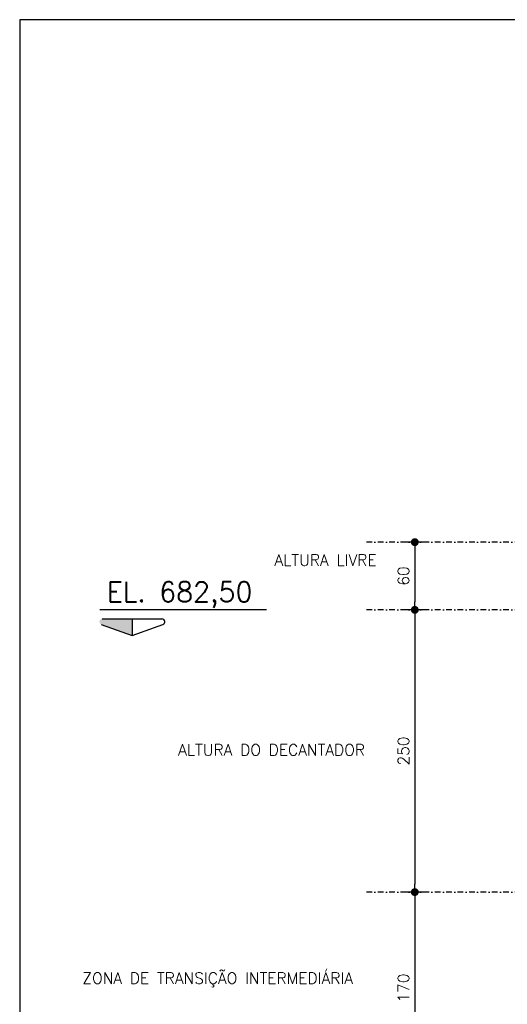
# Model space of a CAD drawing. Extents: x -5331 to -1301, y -1061 to 1809.
# Tile 8 of 25: x -5331 to -4899, y 937 to 1809. Entities that reach past the tile are written whole.
import ezdxf

# ---------------------------------------------------------------- set-up
doc = ezdxf.new("R2010")
doc.units = 0
doc.header["$LTSCALE"] = 10
doc.header["$MEASUREMENT"] = 0
doc.linetypes.add('CENTERX2', pattern=[101.6, 63.5, -12.7, 12.7, -12.7])
doc.linetypes.add('DASHDOT', pattern=[1, 0.5, -0.25, 0, -0.25])
doc.layers.get('0').update_dxf_attribs({"linetype": 'CONTINUOUS'})
doc.layers.get('DEFPOINTS').update_dxf_attribs({"linetype": 'CONTINUOUS'})
for name, color, linetype in [('EIXO', 7, 'DASHDOT'), ('Quadro', 2, 'CONTINUOUS'), ('RELAÇÀO', 2, 'CONTINUOUS')]:
    doc.layers.add(name, color=color, linetype=linetype)
doc.styles.add('ROMANS', font='romans.shx')
doc.dimstyles.new('DIM1', dxfattribs={"dimtxt": 10, "dimasz": 7, "dimexe": 10, "dimexo": 20, "dimgap": 5, "dimtad": 1, "dimdec": 0, "dimzin": 0, "dimdsep": 46, "dimtxsty": 'ROMANS', "dimblk1": 'DOT', "dimblk2": 'DOT', "dimsah": 1, "dimcen": 0, "dimclrd": 9, "dimclre": 9, "dimclrt": 3, "dimadec": 0, "dimazin": 0, "dimtfac": 1e-07, "dimtdec": 0, "dimtix": 1, "dimtmove": 2, "dimatfit": 3, "dimldrblk": 'DOT', "dimfxl": 0, "dimtolj": 1, "dimtzin": 0, "dimlwd": -1, "dimlwe": -1, "dimarcsym": 0})

# ---------------------------------------------------------------- blocks, each defined once
blk = doc.blocks.new('DOT')
at = {"color": 0, "linetype": 'ByBlock'}
blk.add_line((-0.5, 0), (-1, 0), dxfattribs=at)
at = {"color": 0, "linetype": 'ByBlock', "const_width": 0.5}
blk.add_lwpolyline([(-0.25, 0, 1), (0.25, 0, 1)], format="xyb", close=True, dxfattribs=at)
blk = doc.blocks.new('*D63')
at = {"color": 9}
for p, q in [((-4981.24, 1279.6), (-4981.24, 1043.6)), ((-4970.83, 1036.6), (-4991.24, 1036.6))]:
    blk.add_line(p, q, dxfattribs=at)
at = {"layer": 'DEFPOINTS', "color": 0}
for p in [(-4950.83, 1286.6), (-4981.24, 1036.6), (-4950.83, 1036.6)]:
    blk.add_point(p, dxfattribs=at)
at = {"color": 9, "xscale": 7, "yscale": 7, "zscale": 7}
for p, rotation in [((-4981.24, 1286.6), 90), ((-4981.24, 1036.6), 270)]:
    blk.add_blockref('DOT', p, dxfattribs=dict(at, rotation=rotation))
at = {"color": 3, "insert": (-4991.24, 1161.6), "char_height": 10, "attachment_point": 5, "rotation": 90, "style": 'ROMANS'}
blk.add_mtext('\\A1;250', dxfattribs=at)
blk = doc.blocks.new('_DOT')
at = {"color": 0, "linetype": 'ByBlock'}
blk.add_line((-0.5, 0), (-1, 0), dxfattribs=at)
at = {"color": 0, "linetype": 'ByBlock', "const_width": 0.5}
blk.add_lwpolyline([(-0.25, 0, 1), (0.25, 0, 1)], format="xyb", close=True, dxfattribs=at)
blk = doc.blocks.new('*D74')
at = {"color": 9}
for p, q in [((-4970.83, 1036.6), (-4991.24, 1036.6)), ((-4981.24, 1029.6), (-4981.24, 873.6)), ((-4970.83, 866.6), (-4991.24, 866.6))]:
    blk.add_line(p, q, dxfattribs=at)
at = {"layer": 'DEFPOINTS', "color": 0}
for p in [(-4950.83, 1036.6), (-4981.24, 866.6), (-4950.83, 866.6)]:
    blk.add_point(p, dxfattribs=at)
at = {"color": 9, "xscale": 7, "yscale": 7, "zscale": 7}
for p, rotation in [((-4981.24, 1036.6), 90), ((-4981.24, 866.6), 270)]:
    blk.add_blockref('DOT', p, dxfattribs=dict(at, rotation=rotation))
at = {"color": 3, "insert": (-4991.24, 951.6), "char_height": 10, "attachment_point": 5, "rotation": 90, "style": 'ROMANS'}
blk.add_mtext('\\A1;170', dxfattribs=at)
blk = doc.blocks.new('*D92')
at = {"color": 9}
for p, q in [((-4970.83, 1346.6), (-4991.24, 1346.6)), ((-4981.24, 1339.6), (-4981.24, 1293.6)), ((-4970.83, 1286.6), (-4991.24, 1286.6))]:
    blk.add_line(p, q, dxfattribs=at)
at = {"layer": 'DEFPOINTS', "color": 0}
for p in [(-4950.83, 1346.6), (-4981.24, 1286.6), (-4950.83, 1286.6)]:
    blk.add_point(p, dxfattribs=at)
at = {"color": 9, "xscale": 7, "yscale": 7, "zscale": 7}
for p, rotation in [((-4981.24, 1346.6), 90), ((-4981.24, 1286.6), 270)]:
    blk.add_blockref('DOT', p, dxfattribs=dict(at, rotation=rotation))
at = {"color": 3, "insert": (-4991.24, 1316.6), "char_height": 10, "attachment_point": 5, "rotation": 90, "style": 'ROMANS'}
blk.add_mtext('\\A1;60', dxfattribs=at)

msp = doc.modelspace()

# ---------------------------------------------------------------- hatches: boundary and pattern name
at = {"layer": 'RELAÇÀO', "ltscale": 0.2}
msp.add_hatch(color=2, dxfattribs=at).paths.add_polyline_path([(-5231.49, 1278.58), (-5231.51, 1263.96), (-5258.74, 1273.75, -0.841128), (-5257.9, 1278.6)])

# ---------------------------------------------------------------- linework, layer by layer
at = {"color": 9, "linetype": 'DASHDOT'}
for p, q in [((-4847.41, 1346.6), (-5024.4, 1346.6)), ((-4847.41, 1286.6), (-5024.4, 1286.6)), ((-4847.41, 1036.6), (-5024.4, 1036.6))]:
    msp.add_line(p, q, dxfattribs=at)
at = {"layer": 'EIXO', "color": 5, "linetype": 'CENTERX2', "ltscale": 1.5}
msp.add_line((-5112.42, 1286.6), (-5260.19, 1286.6), dxfattribs=at)
at = {"layer": 'Quadro'}
msp.add_lwpolyline([(-5330.98, -1060.61), (-1300.98, -1060.61), (-1300.98, 1809.39), (-5330.98, 1809.39)], close=True, dxfattribs=at)
at = {"layer": 'RELAÇÀO', "color": 2}
for p, q in [((-5258.74, 1273.75), (-5231.51, 1263.96)), ((-5257.9, 1278.6), (-5205.09, 1278.56)), ((-5231.49, 1278.58), (-5231.51, 1263.96)), ((-5231.51, 1263.96), (-5204.25, 1273.71))]:
    msp.add_line(p, q, dxfattribs=at)
msp.add_arc((-5205.1, 1276.06), 2.5, 289.77391, 90.04646, dxfattribs=at)

# ---------------------------------------------------------------- texts
at = {"color": 3, "style": 'ROMANS'}
for s, p in [('ALTURA LIVRE', (-5105.47, 1325.71)), ('ALTURA DO DECANTADOR', (-5190.71, 1157.54)), ('ZONA DE TRANSIÇÃO INTERMEDIÁRIA', (-5275.47, 955.32))]:
    msp.add_text(s, height=10, dxfattribs=at).set_placement(p)
at = {"color": 5, "style": 'ROMANS'}
msp.add_text('EL. 682,50', height=17.5, dxfattribs=at).set_placement((-5253.97, 1293.8))

# ---------------------------------------------------------------- dimensions: what is measured, and where the dimension line sits
at = {"color": 2}
for base, p1, p2, override, picture, middle in [((-4981.24, 1286.6), (-4950.83, 1346.6), (-4950.83, 1286.6), {"dimclrd": 9, "dimclre": 9, "dimclrt": 3}, '*D92', (-4991.24, 1316.6)), ((-4981.24, 1036.6), (-4950.83, 1286.6), (-4950.83, 1036.6), {"dimse1": 1, "dimclrd": 9, "dimclre": 9, "dimclrt": 3}, '*D63', (-4991.24, 1161.6)), ((-4981.24, 866.6), (-4950.83, 1036.6), (-4950.83, 866.6), {"dimclrd": 9, "dimclre": 9, "dimclrt": 3}, '*D74', (-4991.24, 951.6))]:
    dim = msp.add_linear_dim(base=base, p1=p1, p2=p2, angle=90, dimstyle='DIM1', override=override, dxfattribs=at)
    dim.commit()
    dim.dimension.update_dxf_attribs({"geometry": picture, "text_midpoint": middle})

doc.saveas('drawing.dxf')
